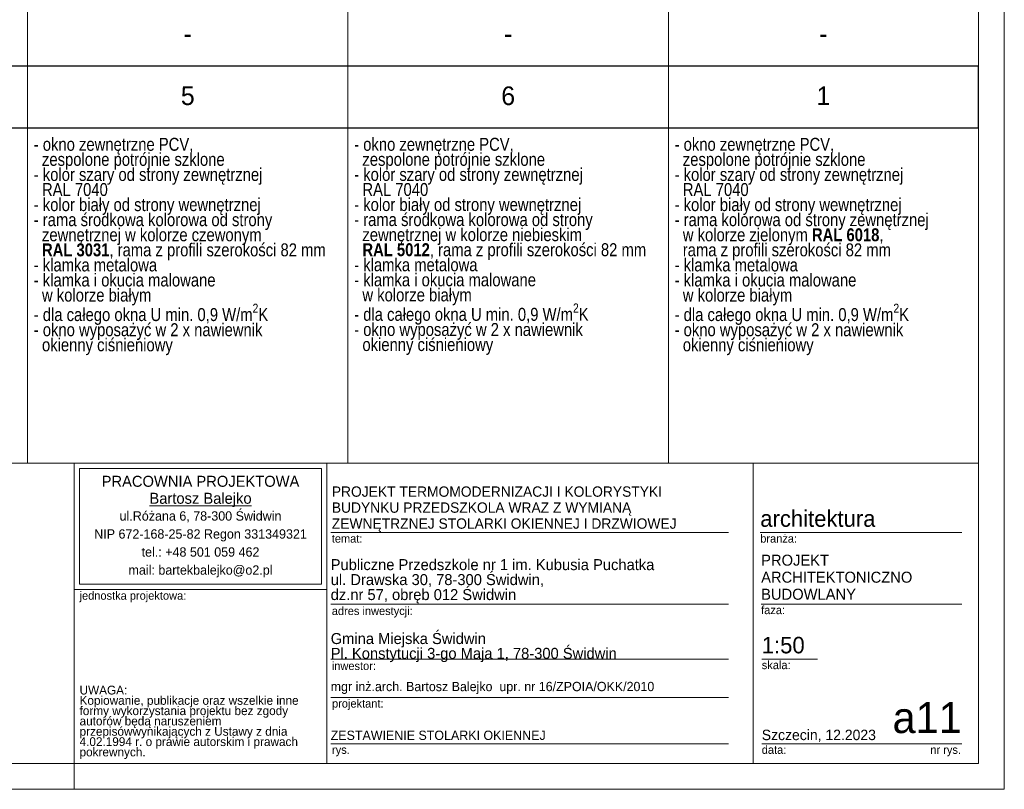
# Model space of a CAD drawing. Extents: x -11111 to 81789, y 5521 to 20371.
# Tile 2 of 13: x 263 to 9789, y 5521 to 12967. Entities that reach past the tile are written whole.
import ezdxf

# ---------------------------------------------------------------- set-up
doc = ezdxf.new("R2010")
doc.units = 0
doc.header["$MEASUREMENT"] = 0
for name, color, linetype, lineweight in [('Arch opisy okien_Nr_Pióra__1', 7, 'Continuous', 25), ('Arch opisy_Nr_Pióra__1', 7, 'Continuous', 25), ('Arch opisy_Nr_Pióra__21', 7, 'Continuous', 13), ('Arch opisy_Nr_Pióra__7', 7, 'Continuous', 13), ('ARCH TABELA_Nr_Pióra__1', 7, 'Continuous', 25), ('ARCH TABELA_Nr_Pióra__21', 7, 'Continuous', 13), ('ARCH TABELA_Nr_Pióra__7', 7, 'Continuous', 13)]:
    doc.layers.add(name, color=color, linetype=linetype, lineweight=lineweight)
doc.styles.add('GENERATED_STYLE_2', font='txt')
doc.styles.add('GENERATED_STYLE_3', font='txt')
doc.styles.add('GENERATED_STYLE_4', font='txt')
doc.styles.add('GENERATED_STYLE_5', font='txt')
doc.styles.add('GENERATED_STYLE_6', font='txt')
doc.styles.add('GENERATED_STYLE_7', font='txt')

msp = doc.modelspace()

# ---------------------------------------------------------------- linework, layer by layer
at = {"layer": 'Arch opisy_Nr_Pióra__1', "linetype": 'Continuous'}
for p, q in [((-9610.9, 12520.6), (9539.1, 12520.6)), ((9539.1, 11920.6), (9539.1, 12520.6)), ((-9610.9, 11920.6), (9539.1, 11920.6))]:
    msp.add_line(p, q, dxfattribs=at)
at = {"layer": 'Arch opisy_Nr_Pióra__21', "linetype": 'Continuous'}
for p, q in [((339.1, 20120.6), (339.1, 8676.2)), ((3439.1, 20120.6), (3439.1, 8676.2)), ((6539.1, 20120.6), (6539.1, 8676.2)), ((9539.1, 5770.6), (9539.1, 20120.6)), ((9539.1, 8676.2), (-9610.9, 8676.2)), ((9539.1, 5770.6), (-9610.9, 5770.6))]:
    msp.add_line(p, q, dxfattribs=at)
at = {"layer": 'ARCH TABELA_Nr_Pióra__21', "linetype": 'Continuous'}
for p, q in [((9789.1, 20370.6), (9789.1, 5520.6)), ((789.1, 8676.2), (9539.1, 8676.2)), ((789.1, 5770.6), (789.1, 8676.2)), ((789.1, 7452.8), (789.1, 8676.2)), ((789.1, 8676.2), (3235.9, 8676.2)), ((3235.9, 8676.2), (3235.9, 5770.6)), ((3235.9, 7452.8), (3235.9, 8676.2)), ((7358.2, 8676.2), (7358.2, 5770.6)), ((9539.1, 8676.2), (9539.1, 5770.6)), ((842.3, 8623), (3182.7, 8623)), ((842.3, 7506), (842.3, 8623)), ((3182.7, 7506), (3182.7, 8623)), ((3235.9, 5770.6), (3235.9, 8476.2)), ((3272, 8005.4), (7121.9, 8005.4)), ((7427.9, 8005.4), (9377.6, 8005.4)), ((789.1, 7452.8), (3235.9, 7452.8)), ((842.3, 7506), (3182.7, 7506)), ((3272, 7313.3), (7121.9, 7313.3)), ((7436.6, 7313.3), (9377.6, 7313.3)), ((3272, 6781.3), (7121.9, 6781.3)), ((7442.5, 6781.3), (7982.3, 6781.3)), ((3272, 6409.3), (7121.9, 6409.3)), ((3272, 5961.8), (7121.9, 5961.8)), ((7442.5, 5961.8), (8583.4, 5961.8)), ((8559.3, 5961.8), (9377.6, 5961.8)), ((789.1, 5770.6), (3235.9, 5770.6)), ((789.1, 5520.6), (789.1, 5770.6)), ((789.1, 5520.6), (789.1, 5770.6)), ((789.1, 5520.6), (789.1, 5770.6)), ((9539.1, 5770.6), (3235.9, 5770.6)), ((9789.1, 5520.6), (-11110.9, 5520.6))]:
    msp.add_line(p, q, dxfattribs=at)

# ---------------------------------------------------------------- texts
at = {"layer": 'Arch opisy okien_Nr_Pióra__1', "linetype": 'Continuous', "char_height": 180, "attachment_point": 2}
for s, insert, style in [('{-}', (1889.1, 12920.9), 'GENERATED_STYLE_2'), ('{-}', (4989.1, 12920.9), 'GENERATED_STYLE_2'), ('{-}', (8039.1, 12920.9), 'GENERATED_STYLE_2'), ('{5}', (1889.1, 12320.9), 'GENERATED_STYLE_3'), ('{6}', (4989.1, 12320.9), 'GENERATED_STYLE_3'), ('{1}', (8039.1, 12320.9), 'GENERATED_STYLE_3')]:
    msp.add_mtext(s, dxfattribs=dict(at, insert=insert, style=style))
at = {"layer": 'Arch opisy_Nr_Pióra__7', "linetype": 'Continuous', "char_height": 125, "attachment_point": 1, "style": 'GENERATED_STYLE_7'}
for s, insert, width, line_spacing_factor in [('\\A1;{\\fArial Narrow Europa Środkowa|b0|i0|c0|p34;- okno zewnętrzne PCV, \\P  zespolone potrójnie szklone\\P- kolor szary od strony zewnętrznej \\P  RAL 7040 \\P- kolor biały od strony wewnętrznej \\P- rama środkowa kolorowa od strony\\P  zewnętrznej w kolorze czewonym\\P \\C95; \\fArial Narrow Europa Środkowa|b1|i0|c0|p34;\\C1;RAL 3031\\fArial Narrow Europa Środkowa|b0|i0|c0|p34;\\C7;, rama z profili szerokości 82 mm \\P- klamka metalowa\\P- klamka i okucia malowane \\P  w kolorze białym\\P- dla całego okna U min. 0,9 W/m\\A1{\\H0.7x;\\S2^  ;}K \\P- okno wyposażyć w 2 x nawiewnik\\P  okienny ciśnieniowy}', (399.1, 11823.7), 2889.983, 0.700229), ('\\A1;{\\fArial Narrow Europa Środkowa|b0|i0|c0|p34;- okno zewnętrzne PCV, \\P  zespolone potrójnie szklone\\P- kolor szary od strony zewnętrznej \\P  RAL 7040 \\P- kolor biały od strony wewnętrznej \\P- rama środkowa kolorowa od strony\\P  zewnętrznej w kolorze niebieskim\\P \\C95; \\fArial Narrow Europa Środkowa|b1|i0|c0|p34;\\C163;RAL 5012\\fArial Narrow Europa Środkowa|b0|i0|c0|p34;\\C7;, rama z profili szerokości 82 mm \\P- klamka metalowa\\P- klamka i okucia malowane \\P  w kolorze białym\\P- dla całego okna U min. 0,9 W/m\\A1{\\H0.7x;\\S2^  ;}K \\P- okno wyposażyć w 2 x nawiewnik\\P  okienny ciśnieniowy}', (3499.1, 11823.7), 2889.983, 0.699252), ('\\A1;{\\fArial Narrow Europa Środkowa|b0|i0|c0|p34;- okno zewnętrzne PCV, \\P  zespolone potrójnie szklone\\P- kolor szary od strony zewnętrznej \\P  RAL 7040 \\P- kolor biały od strony wewnętrznej \\P- rama kolorowa od strony zewnętrznej \\P  w kolorze zielonym\\C95; \\fArial Narrow Europa Środkowa|b1|i0|c0|p34;RAL 6018\\fArial Narrow Europa Środkowa|b0|i0|c0|p34;\\C7;, \\P  rama z profili szerokości 82 mm \\P- klamka metalowa\\P- klamka i okucia malowane \\P  w kolorze białym\\P- dla całego okna U min. 0,9 W/m\\A1{\\H0.7x;\\S2^  ;}K\\P- okno wyposażyć w 2 x nawiewnik\\P  okienny ciśnieniowy }', (6599.1, 11823.7), 2888.494, 0.700229)]:
    msp.add_mtext(s, dxfattribs=dict(at, insert=insert, width=width, line_spacing_factor=line_spacing_factor))
at = {"layer": 'ARCH TABELA_Nr_Pióra__1', "linetype": 'Continuous'}
for s, insert, char_height, attachment_point, line_spacing_factor, style in [('{\\pt11271.5;PROJEKT TERMOMODERNIZACJI I KOLORYSTYKI\\P\\pt11271.5;BUDYNKU PRZEDSZKOLA WRAZ Z WYMIANĄ \\P\\pt11271.5;ZEWNĘTRZNEJ STOLARKI OKIENNEJ I DRZWIOWEJ}', (3282.7, 8011.4), 100, 7, 0.927967, 'GENERATED_STYLE_5'), ('{Publiczne Przedszkole nr 1 im. Kubusia Puchatka\\Pul. Drawska 30, 78-300 Świdwin, \\Pdz.nr 57, obręb 012 Świdwin}', (3272, 7319.2), 106.383, 7, 0.817105, 'GENERATED_STYLE_4'), ('{PROJEKT \\PARCHITEKTONICZNO\\PBUDOWLANY}', (7436.6, 7790.7), 106.42, 1, 0.9285, 'GENERATED_STYLE_4'), ('{Gmina Miejska Świdwin\\PPl. Konstytucji 3-go Maja 1, 78-300 Świdwin}', (3272, 6750.7), 106.383, 7, 0.807442, 'GENERATED_STYLE_4'), ('{\\PZESTAWIENIE STOLARKI OKIENNEJ}', (3272, 6244.7), 90, 1, 1.043016, 'GENERATED_STYLE_5')]:
    msp.add_mtext(s, dxfattribs=dict(at, insert=insert, char_height=char_height, attachment_point=attachment_point, line_spacing_factor=line_spacing_factor, style=style))
at = {"layer": 'ARCH TABELA_Nr_Pióra__7', "linetype": 'Continuous', "insert": (2012.5, 8553.8), "char_height": 106.383, "attachment_point": 2, "line_spacing_factor": 0.926719, "style": 'GENERATED_STYLE_6'}
msp.add_mtext('{PRACOWNIA PROJEKTOWA\\P\\LBartosz Balejko}', dxfattribs=at)
at = {"layer": 'ARCH TABELA_Nr_Pióra__7', "linetype": 'Continuous', "style": 'GENERATED_STYLE_4'}
for s, insert, char_height, width, attachment_point, line_spacing_factor in [('{ul.Różana 6, 78-300 Świdwin\\PNIP 672-168-25-82 Regon 331349321\\Ptel.: +48 501 059 462\\Pmail: bartekbalejko@o2.pl}', (2012.5, 8210.6), 90.426, 2340.426, 2, 1.156383), ('{UWAGA:\\PKopiowanie, publikacje oraz wszelkie inne formy wykorzystania projektu bez zgody autorów będą naruszeniem przepisówwynikających z Ustawy z dnia 4.02.1994 r. o prawie autorskim i prawach pokrewnych.}', (842.3, 6523.2), 85.1064, 2241.704, 1, 0.703415)]:
    msp.add_mtext(s, dxfattribs=dict(at, insert=insert, char_height=char_height, width=width, attachment_point=attachment_point, line_spacing_factor=line_spacing_factor))
for s, insert, char_height, attachment_point in [('{architektura}', (7427.9, 8219.7), 159.58, 1), ('{branża:}', (7427.9, 7987.1), 79.79, 1), ('{temat:}', (3282.7, 7987.1), 79.79, 1), ('{jednostka projektowa:}', (842.3, 7434.6), 79.79, 1), ('{adres inwestycji:}', (3282.7, 7286.5), 79.79, 1), ('{faza:}', (7436.6, 7295.1), 79.79, 1), ('{1:50}', (7442.5, 6995.6), 159.58, 1), ('{skala:}', (7442.5, 6763.1), 79.79, 1), ('{inwestor:}', (3282.7, 6754.5), 79.79, 1), ('{mgr inż.arch. Bartosz Balejko  upr. nr 16/ZPOIA/OKK/2010}', (3272, 6560.2), 90, 1), ('{projektant:}', (3284.9, 6391.1), 79.79, 1), ('{a11}', (9377.6, 6364.7), 300, 3), ('{Szczecin, 12.2023}', (7442.5, 6097.5), 101.064, 1), ('{rys.}', (3284.9, 5943.6), 79.79, 1), ('{data:}', (7442.5, 5943.6), 79.79, 1), ('{nr rys.}', (9073.6, 5943.6), 79.79, 1)]:
    msp.add_mtext(s, dxfattribs=dict(at, insert=insert, char_height=char_height, attachment_point=attachment_point))

doc.saveas('drawing.dxf')
